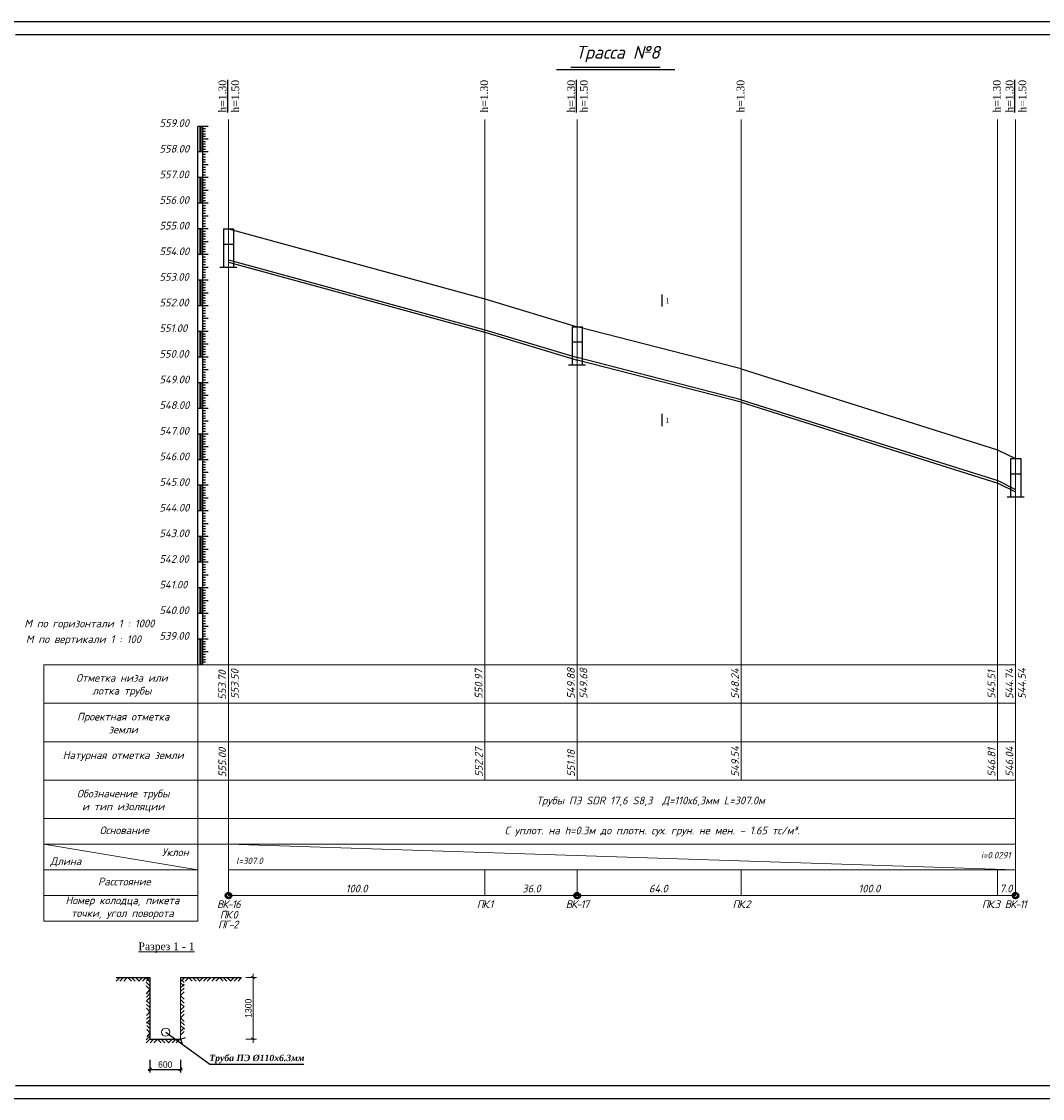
# Model space of a CAD drawing. Extents: x 0 to 361260, y 0 to 4201817.
# Tile 63 of 256: x 360172 to 360570, y 4195221 to 4195641. Entities that reach past the tile are written whole.
import ezdxf

# ---------------------------------------------------------------- set-up
doc = ezdxf.new("R2010")
doc.units = 0
doc.header["$LTSCALE"] = 0.5
doc.header["$MEASUREMENT"] = 0
for name, color, linetype in [('_PP_TAB', 7, 'Continuous'), ('Layer6', 28, 'Continuous'), ('TXT', 7, 'Continuous'), ('Водопровод 10', 7, 'Continuous')]:
    doc.layers.add(name, color=color, linetype=linetype)
doc.styles.add('Arial Gyr', font='arial.ttf')
doc.styles.add('IsoK', font='isocpeui.ttf')
doc.styles.add('TIMES', font='times.ttf')
doc.styles.add('TimesNew', font='times.ttf', dxfattribs={"height": 2.5})

# ---------------------------------------------------------------- blocks, each defined once
blk = doc.blocks.new('_Oblique')
at = {"color": 0, "linetype": 'ByBlock', "lineweight": -2}
blk.add_line((-0.5, -0.5), (0.5, 0.5), dxfattribs=at)

msp = doc.modelspace()

# ---------------------------------------------------------------- linework, layer by layer
at = {"ltscale": 2}
for p, q in [((360149.526, 4195641.3), (360776.215, 4195641.3)), ((360169.526, 4195636.3), (360771.344, 4195636.3)), ((360169.526, 4195226.3), (360771.344, 4195226.3)), ((360149.526, 4195221.3), (360776.215, 4195221.3))]:
    msp.add_line(p, q, dxfattribs=at)
at = {"color": 7}
for p, q in [((360380.437, 4195622.555), (360426.712, 4195622.555)), ((360386.126, 4195623.555), (360420.884, 4195623.555))]:
    msp.add_line(p, q, dxfattribs=at)
at = {"color": 132, "lineweight": 20, "ltscale": 0.13, "true_color": 0x00c2c2}
for p, q in [((360252.572, 4195310.421), (360252.572, 4195603.149)), ((360352.572, 4195345.421), (360352.572, 4195603.149)), ((360388.572, 4195345.421), (360388.572, 4195603.149)), ((360452.572, 4195345.421), (360452.572, 4195603.149)), ((360552.572, 4195345.421), (360552.572, 4195603.149)), ((360559.572, 4195345.421), (360559.572, 4195603.149)), ((360180.572, 4195390.421), (360180.572, 4195290.421)), ((360180.572, 4195390.421), (360240.572, 4195390.421)), ((360252.572, 4195390.421), (360240.572, 4195390.421)), ((360240.572, 4195390.421), (360240.572, 4195290.421)), ((360559.572, 4195390.421), (360252.572, 4195390.421)), ((360180.572, 4195375.421), (360240.572, 4195375.421)), ((360252.572, 4195375.421), (360240.572, 4195375.421)), ((360559.572, 4195375.421), (360252.572, 4195375.421)), ((360180.572, 4195360.421), (360252.572, 4195360.421)), ((360252.572, 4195360.421), (360559.572, 4195360.421)), ((360180.572, 4195345.421), (360240.572, 4195345.421)), ((360252.572, 4195345.421), (360240.572, 4195345.421)), ((360559.572, 4195345.421), (360252.572, 4195345.421)), ((360559.572, 4195345.421), (360559.572, 4195310.421)), ((360180.572, 4195330.421), (360240.572, 4195330.421)), ((360252.572, 4195330.421), (360240.572, 4195330.421)), ((360559.572, 4195330.421), (360252.572, 4195330.421)), ((360180.572, 4195320.421), (360240.572, 4195320.421)), ((360180.572, 4195320.421), (360240.572, 4195310.421)), ((360252.572, 4195320.421), (360240.572, 4195320.421)), ((360559.572, 4195320.421), (360252.572, 4195320.421)), ((360252.572, 4195320.421), (360252.572, 4195300.421)), ((360252.572, 4195320.421), (360559.572, 4195310.421)), ((360180.572, 4195310.421), (360240.572, 4195310.421)), ((360559.572, 4195310.421), (360252.572, 4195310.421)), ((360252.572, 4195310.421), (360252.572, 4195300.421)), ((360352.572, 4195310.421), (360352.572, 4195300.421)), ((360388.572, 4195310.421), (360388.572, 4195300.421)), ((360452.572, 4195310.421), (360452.572, 4195300.421)), ((360552.572, 4195310.421), (360552.572, 4195300.421)), ((360559.572, 4195310.421), (360559.572, 4195300.421)), ((360180.572, 4195300.421), (360240.572, 4195300.421)), ((360559.572, 4195300.421), (360252.572, 4195300.421)), ((360180.572, 4195290.421), (360240.572, 4195290.421))]:
    msp.add_line(p, q, dxfattribs=at)
at = {"linetype": 'Continuous'}
msp.add_line((360242.572, 4195486.421), (360242.572, 4195487.321), dxfattribs=at)
at = {"color": 4, "lineweight": 20, "ltscale": 0.13}
msp.add_line((360180.572, 4195300.421), (360240.572, 4195300.421), dxfattribs=at)
at = {"ltscale": 0.5}
for p, q in [((360210.149, 4195268.483), (360208.73, 4195267.039)), ((360208.806, 4195268.479), (360221.883, 4195268.479)), ((360211.64, 4195268.483), (360210.221, 4195267.039)), ((360213.064, 4195268.479), (360211.712, 4195267.039)), ((360213.276, 4195268.483), (360214.695, 4195267.039)), ((360214.767, 4195268.483), (360216.186, 4195267.039)), ((360216.258, 4195268.483), (360217.677, 4195267.039)), ((360218.968, 4195268.483), (360217.549, 4195267.039)), ((360220.459, 4195268.483), (360219.04, 4195267.039)), ((360221.883, 4195266.755), (360220.418, 4195268.152)), ((360221.905, 4195265.263), (360220.441, 4195266.661)), ((360221.883, 4195268.479), (360220.531, 4195267.039)), ((360221.883, 4195268.479), (360221.883, 4195244.479)), ((360233.896, 4195268.479), (360245.714, 4195268.479)), ((360233.896, 4195267.846), (360235.222, 4195266.551)), ((360235.557, 4195268.479), (360234.138, 4195267.035)), ((360237.048, 4195268.479), (360235.629, 4195267.035)), ((360237.039, 4195268.479), (360238.458, 4195267.035)), ((360238.531, 4195268.479), (360239.95, 4195267.035)), ((360240.022, 4195268.479), (360241.441, 4195267.035)), ((360242.731, 4195268.479), (360241.312, 4195267.035)), ((360244.222, 4195268.479), (360242.804, 4195267.035)), ((360245.714, 4195268.479), (360244.295, 4195267.035)), ((360245.883, 4195268.479), (360257.701, 4195268.479)), ((360247.544, 4195268.479), (360246.125, 4195267.035)), ((360249.035, 4195268.479), (360247.616, 4195267.035)), ((360249.026, 4195268.479), (360250.445, 4195267.035)), ((360250.518, 4195268.479), (360251.937, 4195267.035)), ((360252.009, 4195268.479), (360253.428, 4195267.035)), ((360254.718, 4195268.479), (360253.299, 4195267.035)), ((360256.209, 4195268.479), (360254.79, 4195267.035)), ((360257.701, 4195268.479), (360256.282, 4195267.035)), ((360221.927, 4195263.781), (360220.426, 4195262.068)), ((360221.927, 4195263.772), (360220.463, 4195265.17)), ((360233.896, 4195266.359), (360235.227, 4195265.059)), ((360233.896, 4195264.471), (360235.267, 4195265.826)), ((360233.896, 4195262.975), (360235.271, 4195264.335)), ((360233.896, 4195261.479), (360235.276, 4195262.843)), ((360221.883, 4195262.223), (360220.527, 4195260.85)), ((360221.883, 4195260.71), (360220.549, 4195259.359)), ((360221.883, 4195258.201), (360220.549, 4195259.359)), ((360233.837, 4195261.429), (360233.841, 4195261.424)), ((360233.837, 4195261.42), (360233.841, 4195261.424)), ((360233.896, 4195261.37), (360235.285, 4195260.014)), ((360233.896, 4195259.884), (360235.29, 4195258.523)), ((360233.896, 4195258.397), (360235.294, 4195257.032)), ((360221.883, 4195256.742), (360220.569, 4195257.996)), ((360221.883, 4195255.108), (360220.591, 4195256.505)), ((360221.883, 4195255.108), (360220.62, 4195253.68)), ((360233.896, 4195255.778), (360235.294, 4195257.16)), ((360233.896, 4195254.282), (360235.299, 4195255.669)), ((360233.896, 4195252.754), (360235.303, 4195254.178)), ((360221.883, 4195253.436), (360220.629, 4195252.189)), ((360221.883, 4195251.936), (360220.638, 4195250.698)), ((360221.883, 4195250.053), (360220.677, 4195251.203)), ((360233.882, 4195251.263), (360235.343, 4195249.862)), ((360233.896, 4195252.754), (360235.325, 4195251.353)), ((360221.883, 4195245.649), (360220.46, 4195244.208)), ((360221.883, 4195248.583), (360220.7, 4195249.712)), ((360221.883, 4195246.887), (360220.722, 4195248.221)), ((360221.883, 4195246.887), (360220.763, 4195245.392)), ((360228.079, 4195247.139), (360245.306, 4195234.643)), ((360233.873, 4195247.451), (360235.312, 4195248.875)), ((360233.877, 4195245.96), (360235.317, 4195247.384)), ((360233.9, 4195249.772), (360235.361, 4195248.371)), ((360221.887, 4195244.483), (360220.468, 4195243.039)), ((360221.883, 4195244.479), (360233.883, 4195244.479)), ((360223.379, 4195244.483), (360221.96, 4195243.039)), ((360224.87, 4195244.483), (360223.451, 4195243.039)), ((360224.861, 4195244.483), (360226.28, 4195243.039)), ((360226.353, 4195244.483), (360227.771, 4195243.039)), ((360227.844, 4195244.483), (360229.263, 4195243.039)), ((360230.553, 4195244.483), (360229.134, 4195243.039)), ((360232.044, 4195244.483), (360230.625, 4195243.039)), ((360233.535, 4195244.483), (360232.117, 4195243.039)), ((360233.877, 4195244.477), (360235.804, 4195245.098)), ((360233.881, 4195244.485), (360234.535, 4195242.569)), ((360221.883, 4195236.315), (360221.883, 4195231.395)), ((360233.883, 4195236.315), (360233.883, 4195231.395)), ((360245.306, 4195234.643), (360281.893, 4195234.643)), ((360221.258, 4195232.645), (360234.508, 4195232.645))]:
    msp.add_line(p, q, dxfattribs=at)
at = {"linetype": 'Continuous', "lineweight": 5}
for p, q in [((360221.883, 4195244.479), (360221.883, 4195268.479)), ((360233.896, 4195244.483), (360233.896, 4195268.479))]:
    msp.add_line(p, q, dxfattribs=at)
at = {"lineweight": 15, "ltscale": 0.5}
for p, q in [((360259.291, 4195268.479), (360263.443, 4195268.479)), ((360261.528, 4195268.922), (360262.778, 4195268.122)), ((360262.193, 4195269.907), (360262.193, 4195242.981)), ((360259.38, 4195244.479), (360263.443, 4195244.479)), ((360261.5, 4195244.922), (360262.75, 4195244.122)), ((360221.883, 4195236.315), (360221.883, 4195231.395)), ((360233.883, 4195236.315), (360233.883, 4195231.395))]:
    msp.add_line(p, q, dxfattribs=at)
at = {"color": 0, "lineweight": 15, "ltscale": 0.5}
msp.add_circle((360228.079, 4195247.139), 1.587, dxfattribs=at)
at = {"layer": '_PP_TAB', "ltscale": 5000}
for p, q in [((360250.552, 4195560.421), (360250.552, 4195545.421)), ((360250.552, 4195560.421), (360254.552, 4195560.421)), ((360254.552, 4195560.421), (360254.552, 4195545.421)), ((360250.552, 4195554.523), (360254.552, 4195554.523)), ((360255.872, 4195545.421), (360249.233, 4195545.421)), ((360386.552, 4195522.221), (360386.552, 4195507.221)), ((360386.552, 4195522.221), (360390.552, 4195522.221)), ((360390.552, 4195522.221), (360390.552, 4195507.221)), ((360386.552, 4195516.323), (360390.552, 4195516.323)), ((360391.872, 4195507.221), (360385.233, 4195507.221)), ((360557.552, 4195470.821), (360557.552, 4195455.821)), ((360557.552, 4195470.821), (360561.552, 4195470.821)), ((360561.552, 4195470.821), (360561.552, 4195455.821)), ((360557.552, 4195464.923), (360561.552, 4195464.923)), ((360562.872, 4195455.821), (360556.233, 4195455.821))]:
    msp.add_line(p, q, dxfattribs=at)
at = {"layer": '_PP_TAB', "color": 0, "ltscale": 10}
for p, q in [((360252.572, 4195560.421), (360352.572, 4195533.121)), ((360352.572, 4195533.121), (360388.572, 4195522.221)), ((360452.572, 4195505.821), (360388.572, 4195522.221)), ((360452.572, 4195505.821), (360552.572, 4195474.285)), ((360552.572, 4195474.285), (360559.572, 4195470.821))]:
    msp.add_line(p, q, dxfattribs=at)
at = {"layer": '_PP_TAB', "color": 176, "lineweight": 25, "ltscale": 5000}
for p, q in [((360252.592, 4195548.421), (360352.592, 4195521.121)), ((360252.592, 4195547.421), (360352.592, 4195520.121)), ((360352.592, 4195521.121), (360388.592, 4195510.221)), ((360352.592, 4195520.121), (360388.592, 4195509.221)), ((360452.592, 4195493.821), (360388.592, 4195510.221)), ((360452.592, 4195492.821), (360388.592, 4195509.221)), ((360452.592, 4195493.821), (360552.592, 4195462.285)), ((360452.592, 4195492.821), (360552.592, 4195461.285)), ((360552.592, 4195462.285), (360559.592, 4195458.821)), ((360552.592, 4195461.285), (360559.592, 4195457.821))]:
    msp.add_line(p, q, dxfattribs=at)
at = {"layer": 'TXT'}
for p, q in [((360240.572, 4195390.421), (360240.572, 4195600.421)), ((360242.572, 4195600.421), (360240.572, 4195600.421)), ((360241.372, 4195600.421), (360241.372, 4195590.421)), ((360241.572, 4195600.421), (360241.572, 4195590.421)), ((360241.772, 4195600.421), (360241.772, 4195590.421)), ((360242.572, 4195390.421), (360242.572, 4195600.421)), ((360244.572, 4195600.421), (360242.572, 4195600.421)), ((360243.572, 4195599.421), (360242.572, 4195599.421)), ((360243.572, 4195598.421), (360242.572, 4195598.421)), ((360243.572, 4195597.421), (360242.572, 4195597.421)), ((360243.572, 4195596.421), (360242.572, 4195596.421)), ((360244.572, 4195595.421), (360242.572, 4195595.421)), ((360243.572, 4195594.421), (360242.572, 4195594.421)), ((360242.572, 4195590.421), (360240.572, 4195590.421)), ((360243.572, 4195593.421), (360242.572, 4195593.421)), ((360243.572, 4195592.421), (360242.572, 4195592.421)), ((360243.572, 4195591.421), (360242.572, 4195591.421)), ((360244.572, 4195590.421), (360242.572, 4195590.421)), ((360243.572, 4195589.421), (360242.572, 4195589.421)), ((360243.572, 4195588.421), (360242.572, 4195588.421)), ((360243.572, 4195587.421), (360242.572, 4195587.421)), ((360243.572, 4195586.421), (360242.572, 4195586.421)), ((360244.572, 4195585.421), (360242.572, 4195585.421)), ((360243.572, 4195584.421), (360242.572, 4195584.421)), ((360243.572, 4195583.421), (360242.572, 4195583.421)), ((360243.572, 4195582.421), (360242.572, 4195582.421)), ((360242.572, 4195580.421), (360240.572, 4195580.421)), ((360242.572, 4195580.421), (360240.572, 4195580.421)), ((360241.372, 4195580.421), (360241.372, 4195570.421)), ((360241.572, 4195580.421), (360241.572, 4195570.421)), ((360241.772, 4195580.421), (360241.772, 4195570.421)), ((360243.572, 4195581.421), (360242.572, 4195581.421)), ((360244.572, 4195580.421), (360242.572, 4195580.421)), ((360244.572, 4195580.421), (360242.572, 4195580.421)), ((360243.572, 4195579.421), (360242.572, 4195579.421)), ((360243.572, 4195578.421), (360242.572, 4195578.421)), ((360243.572, 4195577.421), (360242.572, 4195577.421)), ((360243.572, 4195576.421), (360242.572, 4195576.421)), ((360244.572, 4195575.421), (360242.572, 4195575.421)), ((360243.572, 4195574.421), (360242.572, 4195574.421)), ((360243.572, 4195573.421), (360242.572, 4195573.421)), ((360242.572, 4195570.421), (360240.572, 4195570.421)), ((360243.572, 4195572.421), (360242.572, 4195572.421)), ((360243.572, 4195571.421), (360242.572, 4195571.421)), ((360244.572, 4195570.421), (360242.572, 4195570.421)), ((360243.572, 4195569.421), (360242.572, 4195569.421)), ((360243.572, 4195568.421), (360242.572, 4195568.421)), ((360243.572, 4195567.421), (360242.572, 4195567.421)), ((360243.572, 4195566.421), (360242.572, 4195566.421)), ((360244.572, 4195565.421), (360242.572, 4195565.421)), ((360243.572, 4195564.421), (360242.572, 4195564.421)), ((360243.572, 4195563.421), (360242.572, 4195563.421)), ((360243.572, 4195562.421), (360242.572, 4195562.421)), ((360243.572, 4195561.421), (360242.572, 4195561.421)), ((360242.572, 4195560.421), (360240.572, 4195560.421)), ((360241.372, 4195560.421), (360241.372, 4195550.421)), ((360241.572, 4195560.421), (360241.572, 4195550.421)), ((360241.772, 4195560.421), (360241.772, 4195550.421)), ((360244.572, 4195560.421), (360242.572, 4195560.421)), ((360243.572, 4195559.421), (360242.572, 4195559.421)), ((360243.572, 4195558.421), (360242.572, 4195558.421)), ((360243.572, 4195557.421), (360242.572, 4195557.421)), ((360243.572, 4195556.421), (360242.572, 4195556.421)), ((360244.572, 4195555.421), (360242.572, 4195555.421)), ((360243.572, 4195554.421), (360242.572, 4195554.421)), ((360243.572, 4195553.421), (360242.572, 4195553.421)), ((360243.572, 4195552.421), (360242.572, 4195552.421)), ((360242.572, 4195550.421), (360240.572, 4195550.421)), ((360243.572, 4195551.421), (360242.572, 4195551.421)), ((360244.572, 4195550.421), (360242.572, 4195550.421)), ((360243.572, 4195549.421), (360242.572, 4195549.421)), ((360243.572, 4195548.421), (360242.572, 4195548.421)), ((360243.572, 4195547.421), (360242.572, 4195547.421)), ((360243.572, 4195546.421), (360242.572, 4195546.421)), ((360244.572, 4195545.421), (360242.572, 4195545.421)), ((360243.572, 4195544.421), (360242.572, 4195544.421)), ((360242.572, 4195540.421), (360240.572, 4195540.421)), ((360241.372, 4195540.421), (360241.372, 4195530.421)), ((360241.572, 4195540.421), (360241.572, 4195530.421)), ((360241.772, 4195540.421), (360241.772, 4195530.421)), ((360243.572, 4195543.421), (360242.572, 4195543.421)), ((360243.572, 4195542.421), (360242.572, 4195542.421)), ((360243.572, 4195541.421), (360242.572, 4195541.421)), ((360244.572, 4195540.421), (360242.572, 4195540.421)), ((360243.572, 4195539.421), (360242.572, 4195539.421)), ((360243.572, 4195538.421), (360242.572, 4195538.421)), ((360243.572, 4195537.421), (360242.572, 4195537.421)), ((360243.572, 4195536.421), (360242.572, 4195536.421)), ((360244.572, 4195535.421), (360242.572, 4195535.421)), ((360243.572, 4195534.421), (360242.572, 4195534.421)), ((360243.572, 4195533.421), (360242.572, 4195533.421)), ((360243.572, 4195532.421), (360242.572, 4195532.421)), ((360243.572, 4195531.421), (360242.572, 4195531.421)), ((360242.572, 4195530.421), (360240.572, 4195530.421)), ((360244.572, 4195530.421), (360242.572, 4195530.421)), ((360243.572, 4195529.421), (360242.572, 4195529.421)), ((360243.572, 4195528.421), (360242.572, 4195528.421)), ((360243.572, 4195527.421), (360242.572, 4195527.421)), ((360243.572, 4195526.421), (360242.572, 4195526.421)), ((360244.572, 4195525.421), (360242.572, 4195525.421)), ((360243.572, 4195524.421), (360242.572, 4195524.421)), ((360243.572, 4195523.421), (360242.572, 4195523.421)), ((360242.572, 4195520.421), (360240.572, 4195520.421)), ((360241.372, 4195520.421), (360241.372, 4195510.421)), ((360241.572, 4195520.421), (360241.572, 4195510.421)), ((360241.772, 4195520.421), (360241.772, 4195510.421)), ((360243.572, 4195522.421), (360242.572, 4195522.421)), ((360243.572, 4195521.421), (360242.572, 4195521.421)), ((360244.572, 4195520.421), (360242.572, 4195520.421)), ((360243.572, 4195519.421), (360242.572, 4195519.421)), ((360243.572, 4195518.421), (360242.572, 4195518.421)), ((360243.572, 4195517.421), (360242.572, 4195517.421)), ((360243.572, 4195516.421), (360242.572, 4195516.421)), ((360244.572, 4195515.421), (360242.572, 4195515.421)), ((360243.572, 4195514.421), (360242.572, 4195514.421)), ((360242.572, 4195510.421), (360240.572, 4195510.421)), ((360243.572, 4195513.421), (360242.572, 4195513.421)), ((360243.572, 4195512.421), (360242.572, 4195512.421)), ((360243.572, 4195511.421), (360242.572, 4195511.421)), ((360244.572, 4195510.421), (360242.572, 4195510.421)), ((360243.572, 4195509.421), (360242.572, 4195509.421)), ((360243.572, 4195508.421), (360242.572, 4195508.421)), ((360243.572, 4195507.421), (360242.572, 4195507.421)), ((360243.572, 4195506.421), (360242.572, 4195506.421)), ((360244.572, 4195505.421), (360242.572, 4195505.421)), ((360243.572, 4195504.421), (360242.572, 4195504.421)), ((360243.572, 4195503.421), (360242.572, 4195503.421)), ((360243.572, 4195502.421), (360242.572, 4195502.421)), ((360242.572, 4195500.421), (360240.572, 4195500.421)), ((360241.372, 4195500.421), (360241.372, 4195490.421)), ((360241.572, 4195500.421), (360241.572, 4195490.421)), ((360241.772, 4195500.421), (360241.772, 4195490.421)), ((360243.572, 4195501.421), (360242.572, 4195501.421)), ((360244.572, 4195500.421), (360242.572, 4195500.421)), ((360243.572, 4195499.421), (360242.572, 4195499.421)), ((360243.572, 4195498.421), (360242.572, 4195498.421)), ((360243.572, 4195497.421), (360242.572, 4195497.421)), ((360243.572, 4195496.421), (360242.572, 4195496.421)), ((360244.572, 4195495.421), (360242.572, 4195495.421)), ((360243.572, 4195494.421), (360242.572, 4195494.421)), ((360243.572, 4195493.421), (360242.572, 4195493.421)), ((360242.572, 4195490.421), (360240.572, 4195490.421)), ((360243.572, 4195492.421), (360242.572, 4195492.421)), ((360243.572, 4195491.421), (360242.572, 4195491.421)), ((360244.572, 4195490.421), (360242.572, 4195490.421)), ((360243.572, 4195489.421), (360242.572, 4195489.421)), ((360243.572, 4195488.421), (360242.572, 4195488.421)), ((360243.572, 4195487.421), (360242.572, 4195487.421)), ((360243.572, 4195486.421), (360242.572, 4195486.421)), ((360244.572, 4195485.421), (360242.572, 4195485.421)), ((360243.572, 4195484.421), (360242.572, 4195484.421)), ((360243.572, 4195483.421), (360242.572, 4195483.421)), ((360243.572, 4195482.421), (360242.572, 4195482.421)), ((360243.572, 4195481.421), (360242.572, 4195481.421)), ((360242.572, 4195480.421), (360240.572, 4195480.421)), ((360241.372, 4195480.421), (360241.372, 4195470.421)), ((360241.572, 4195480.421), (360241.572, 4195470.421)), ((360241.772, 4195480.421), (360241.772, 4195470.421)), ((360244.572, 4195480.421), (360242.572, 4195480.421)), ((360243.572, 4195479.421), (360242.572, 4195479.421)), ((360243.572, 4195478.421), (360242.572, 4195478.421)), ((360243.572, 4195477.421), (360242.572, 4195477.421)), ((360243.572, 4195476.421), (360242.572, 4195476.421)), ((360244.572, 4195475.421), (360242.572, 4195475.421)), ((360243.572, 4195474.421), (360242.572, 4195474.421)), ((360243.572, 4195473.421), (360242.572, 4195473.421)), ((360243.572, 4195472.421), (360242.572, 4195472.421)), ((360242.572, 4195470.421), (360240.572, 4195470.421)), ((360243.572, 4195471.421), (360242.572, 4195471.421)), ((360244.572, 4195470.421), (360242.572, 4195470.421)), ((360243.572, 4195469.421), (360242.572, 4195469.421)), ((360243.572, 4195468.421), (360242.572, 4195468.421)), ((360243.572, 4195467.421), (360242.572, 4195467.421)), ((360243.572, 4195466.421), (360242.572, 4195466.421)), ((360244.572, 4195465.421), (360242.572, 4195465.421)), ((360243.572, 4195464.421), (360242.572, 4195464.421)), ((360242.572, 4195460.421), (360240.572, 4195460.421)), ((360241.372, 4195460.421), (360241.372, 4195450.421)), ((360241.572, 4195460.421), (360241.572, 4195450.421)), ((360241.772, 4195460.421), (360241.772, 4195450.421)), ((360243.572, 4195463.421), (360242.572, 4195463.421)), ((360243.572, 4195462.421), (360242.572, 4195462.421)), ((360243.572, 4195461.421), (360242.572, 4195461.421)), ((360244.572, 4195460.421), (360242.572, 4195460.421)), ((360243.572, 4195459.421), (360242.572, 4195459.421)), ((360243.572, 4195458.421), (360242.572, 4195458.421)), ((360243.572, 4195457.421), (360242.572, 4195457.421)), ((360243.572, 4195456.421), (360242.572, 4195456.421)), ((360244.572, 4195455.421), (360242.572, 4195455.421)), ((360243.572, 4195454.421), (360242.572, 4195454.421)), ((360243.572, 4195453.421), (360242.572, 4195453.421)), ((360243.572, 4195452.421), (360242.572, 4195452.421)), ((360243.572, 4195451.421), (360242.572, 4195451.421)), ((360242.572, 4195450.421), (360240.572, 4195450.421)), ((360244.572, 4195450.421), (360242.572, 4195450.421)), ((360243.572, 4195449.421), (360242.572, 4195449.421)), ((360243.572, 4195448.421), (360242.572, 4195448.421)), ((360243.572, 4195447.421), (360242.572, 4195447.421)), ((360243.572, 4195446.421), (360242.572, 4195446.421)), ((360244.572, 4195445.421), (360242.572, 4195445.421)), ((360243.572, 4195444.421), (360242.572, 4195444.421)), ((360243.572, 4195443.421), (360242.572, 4195443.421)), ((360242.572, 4195440.421), (360240.572, 4195440.421)), ((360242.572, 4195440.421), (360240.572, 4195440.421)), ((360241.372, 4195440.421), (360241.372, 4195430.421)), ((360241.572, 4195440.421), (360241.572, 4195430.421)), ((360241.772, 4195440.421), (360241.772, 4195430.421)), ((360243.572, 4195442.421), (360242.572, 4195442.421)), ((360243.572, 4195441.421), (360242.572, 4195441.421)), ((360244.572, 4195440.421), (360242.572, 4195440.421)), ((360244.572, 4195440.421), (360242.572, 4195440.421)), ((360243.572, 4195439.421), (360242.572, 4195439.421)), ((360243.572, 4195438.421), (360242.572, 4195438.421)), ((360243.572, 4195437.421), (360242.572, 4195437.421)), ((360243.572, 4195436.421), (360242.572, 4195436.421)), ((360244.572, 4195435.421), (360242.572, 4195435.421)), ((360242.572, 4195430.421), (360240.572, 4195430.421)), ((360243.572, 4195434.421), (360242.572, 4195434.421)), ((360243.572, 4195433.421), (360242.572, 4195433.421)), ((360243.572, 4195432.421), (360242.572, 4195432.421)), ((360243.572, 4195431.421), (360242.572, 4195431.421)), ((360244.572, 4195430.421), (360242.572, 4195430.421)), ((360244.572, 4195430.421), (360242.572, 4195430.421)), ((360243.572, 4195429.421), (360242.572, 4195429.421)), ((360243.572, 4195428.421), (360242.572, 4195428.421)), ((360243.572, 4195427.421), (360242.572, 4195427.421)), ((360243.572, 4195426.421), (360242.572, 4195426.421)), ((360244.572, 4195425.421), (360242.572, 4195425.421)), ((360243.572, 4195424.421), (360242.572, 4195424.421)), ((360243.572, 4195423.421), (360242.572, 4195423.421)), ((360243.572, 4195422.421), (360242.572, 4195422.421)), ((360242.572, 4195420.421), (360240.572, 4195420.421)), ((360241.372, 4195420.421), (360241.372, 4195410.421)), ((360241.572, 4195420.421), (360241.572, 4195410.421)), ((360241.772, 4195420.421), (360241.772, 4195410.421)), ((360243.572, 4195421.421), (360242.572, 4195421.421)), ((360244.572, 4195420.421), (360242.572, 4195420.421)), ((360244.572, 4195420.421), (360242.572, 4195420.421)), ((360243.572, 4195419.421), (360242.572, 4195419.421)), ((360243.572, 4195418.421), (360242.572, 4195418.421)), ((360243.572, 4195417.421), (360242.572, 4195417.421)), ((360243.572, 4195416.421), (360242.572, 4195416.421)), ((360244.572, 4195415.421), (360242.572, 4195415.421)), ((360243.572, 4195414.421), (360242.572, 4195414.421)), ((360242.572, 4195410.421), (360240.572, 4195410.421)), ((360243.572, 4195413.421), (360242.572, 4195413.421)), ((360243.572, 4195412.421), (360242.572, 4195412.421)), ((360243.572, 4195411.421), (360242.572, 4195411.421)), ((360244.572, 4195410.421), (360242.572, 4195410.421)), ((360244.572, 4195410.421), (360242.572, 4195410.421)), ((360243.572, 4195409.421), (360242.572, 4195409.421)), ((360243.572, 4195408.421), (360242.572, 4195408.421)), ((360243.572, 4195407.421), (360242.572, 4195407.421)), ((360243.572, 4195406.421), (360242.572, 4195406.421)), ((360244.572, 4195405.421), (360242.572, 4195405.421)), ((360243.572, 4195404.421), (360242.572, 4195404.421)), ((360243.572, 4195403.421), (360242.572, 4195403.421)), ((360243.572, 4195402.421), (360242.572, 4195402.421)), ((360243.572, 4195401.421), (360242.572, 4195401.421)), ((360242.572, 4195400.421), (360240.572, 4195400.421)), ((360241.372, 4195400.421), (360241.372, 4195390.421)), ((360241.572, 4195400.421), (360241.572, 4195390.421)), ((360241.772, 4195400.421), (360241.772, 4195390.421)), ((360244.572, 4195400.421), (360242.572, 4195400.421)), ((360243.572, 4195399.421), (360242.572, 4195399.421)), ((360243.572, 4195398.421), (360242.572, 4195398.421)), ((360243.572, 4195397.421), (360242.572, 4195397.421)), ((360243.572, 4195396.421), (360242.572, 4195396.421)), ((360244.572, 4195395.421), (360242.572, 4195395.421)), ((360243.572, 4195394.421), (360242.572, 4195394.421)), ((360243.572, 4195393.421), (360242.572, 4195393.421)), ((360243.572, 4195392.421), (360242.572, 4195392.421)), ((360243.572, 4195391.421), (360242.572, 4195391.421))]:
    msp.add_line(p, q, dxfattribs=at)
at = {"layer": 'Водопровод 10', "color": 0, "linetype": 'Continuous', "lineweight": -2}
for p, q in [((360421.538, 4195534.904, -909.055), (360421.538, 4195530.2, -909.055)), ((360421.538, 4195488.256, -909.055), (360421.538, 4195483.552, -909.055))]:
    msp.add_line(p, q, dxfattribs=at)

# ---------------------------------------------------------------- block references
at = {"lineweight": 15, "ltscale": 0.5, "xscale": 1.25, "yscale": 1.25, "zscale": 1.25}
msp.add_blockref('_Oblique', (360221.883, 4195232.645), dxfattribs=at)
at = {"lineweight": 15, "ltscale": 0.5, "xscale": 1.25, "yscale": 1.25, "zscale": 1.25, "rotation": 180}
msp.add_blockref('_Oblique', (360233.883, 4195232.645), dxfattribs=at)

# ---------------------------------------------------------------- texts
at = {"color": 0, "linetype": 'Continuous', "lineweight": 30, "style": 'IsoK'}
for s, p in [('559.00', (360225.599, 4195600.194, -909.055)), ('558.00', (360225.599, 4195590.194, -909.055)), ('557.00', (360225.599, 4195580.194, -909.055)), ('556.00', (360225.599, 4195570.194, -909.055)), ('555.00', (360225.599, 4195560.194, -909.055)), ('554.00', (360225.599, 4195550.194, -909.055)), ('553.00', (360225.599, 4195540.194, -909.055)), ('552.00', (360225.599, 4195530.194, -909.055)), ('551.00', (360225.599, 4195520.194, -909.055)), ('550.00', (360225.599, 4195510.194, -909.055)), ('549.00', (360225.599, 4195500.194, -909.055)), ('548.00', (360225.599, 4195490.194, -909.055)), ('547.00', (360225.599, 4195480.194, -909.055)), ('546.00', (360225.599, 4195470.194, -909.055)), ('545.00', (360225.599, 4195460.194, -909.055)), ('544.00', (360225.599, 4195450.194, -909.055)), ('543.00', (360225.599, 4195440.194, -909.055)), ('542.00', (360225.599, 4195430.194, -909.055)), ('541.00', (360225.599, 4195420.194, -909.055)), ('540.00', (360225.599, 4195410.194, -909.055)), ('539.00', (360225.599, 4195400.194, -909.055))]:
    msp.add_text(s, height=3, dxfattribs=at).set_placement(p)
at = {"linetype": 'Continuous', "lineweight": 30, "style": 'IsoK'}
for s, p in [('553.70', (360251.637, 4195376.74, -899.224)), ('553.50', (360256.508, 4195377.093, -899.224)), ('550.97', (360351.637, 4195377.093, -899.224)), ('549.88', (360387.637, 4195377.093, -899.224)), ('549.68', (360392.508, 4195377.093, -899.224)), ('548.24', (360451.637, 4195377.093, -899.224)), ('545.51', (360551.637, 4195377.093, -899.224)), ('544.74', (360558.637, 4195377.093, -899.224)), ('544.54', (360563.508, 4195377.093, -899.224)), ('552.27', (360351.663, 4195346.721, -902.841)), ('551.18', (360387.663, 4195346.721, -902.841)), ('549.54', (360451.663, 4195346.721, -902.841)), ('546.04', (360558.663, 4195346.721, -902.841)), ('555.00', (360251.663, 4195346.524, -902.841)), ('546.81', (360551.663, 4195346.721, -902.841))]:
    msp.add_text(s, height=3, rotation=90, dxfattribs=at).set_placement(p)
at = {"lineweight": 30, "ltscale": 0.13, "char_height": 3, "width": 16.68843, "attachment_point": 5, "rotation": 90}
for insert in [(360352.312, 4195612.161), (360452.312, 4195612.161), (360552.312, 4195612.161)]:
    msp.add_mtext('{\\fTimes New Roman|b0|i0|c204|p18;h=1.30}', dxfattribs=dict(at, insert=insert))
at = {"lineweight": 30, "ltscale": 0.13, "char_height": 3}
for s, insert, width, attachment_point in [('{\\fISOCPEUR|b0|i1|c204|p34;М\\fISOCPEUR|b0|i1|c0|p34; \\fISOCPEUR|b0|i1|c204|p34;по\\fISOCPEUR|b0|i1|c0|p34; \\fISOCPEUR|b0|i1|c204|p34;горизонтали\\fISOCPEUR|b0|i1|c0|p34; 1 : 1000\\fTimes New Roman|b0|i0|c204|p18; }', (360198.311, 4195406.129), 65.93338, 5), ('{\\fISOCPEUR|b0|i1|c204|p34;М\\fISOCPEUR|b0|i1|c0|p34; \\fISOCPEUR|b0|i1|c204|p34;по\\fISOCPEUR|b0|i1|c0|p34; \\fISOCPEUR|b0|i1|c204|p34;вертикали\\fISOCPEUR|b0|i1|c0|p34; 1 : 100}', (360195.986, 4195399.999), 50.2234, 5), ('{\\fISOCPEUR|b0|i1|c204|p34;Отметка\\fISOCPEUR|b0|i1|c0|p34; \\fISOCPEUR|b0|i1|c204|p34;низа\\fISOCPEUR|b0|i1|c0|p34; \\fISOCPEUR|b0|i1|c204|p34;или\\fISOCPEUR|b0|i1|c0|p34; \\P\\fISOCPEUR|b0|i1|c204|p34;лотка\\fISOCPEUR|b0|i1|c0|p34; \\fISOCPEUR|b0|i1|c204|p34;трубы}', (360210.97, 4195382.412), 47.55856, 5), ('{\\fISOCPEUR|b0|i1|c204|p34;Проектная\\fISOCPEUR|b0|i1|c0|p34; \\fISOCPEUR|b0|i1|c204|p34;отметка\\fISOCPEUR|b0|i1|c0|p34; \\fISOCPEUR|b0|i1|c204|p34;земли}', (360211.492, 4195371.693), 45.79479, 2), ('{\\fISOCPEUR|b0|i1|c204|p34;Натурная\\fISOCPEUR|b0|i1|c0|p34; \\fISOCPEUR|b0|i1|c204|p34;отметка\\fISOCPEUR|b0|i1|c0|p34; \\fISOCPEUR|b0|i1|c204|p34;земли}', (360211.492, 4195356.693), 45.79479, 2), ('{\\fISOCPEUR|b0|i1|c204|p34;Обозначение\\fISOCPEUR|b0|i1|c0|p34; \\fISOCPEUR|b0|i1|c204|p34;трубы\\fISOCPEUR|b0|i1|c0|p34; \\P\\fISOCPEUR|b0|i1|c204|p34;и\\fISOCPEUR|b0|i1|c0|p34; \\fISOCPEUR|b0|i1|c204|p34;тип\\fISOCPEUR|b0|i1|c0|p34; \\fISOCPEUR|b0|i1|c204|p34;изоляции}', (360211.492, 4195341.693), 45.79479, 2), ('{\\fISOCPEUR|b0|i1|c204|p34;Основание}', (360211.938, 4195327.381), 45.79479, 2), ('{\\fISOCPEUR|b0|i1|c204|p34;Уклон}', (360231.803, 4195318.799), 11.41864, 2), ('{\\fISOCPEUR|b0|i1|c204|p34;Длина}', (360189.077, 4195315.311), 11.755, 2), ('{\\fISOCPEUR|b0|i1|c204|p34;Расстояние}', (360211.938, 4195307.381), 21.16194, 2), ('{\\fISOCPEUR|b0|i1|c204|p34;100.0}', (360302.518, 4195303.153), 6, 5), ('{\\fISOCPEUR|b0|i1|c204|p34;36.0}', (360370.729, 4195303.153), 6, 5), ('{\\fISOCPEUR|b0|i1|c204|p34;64.0}', (360420.225, 4195303.153), 6, 5), ('{\\fISOCPEUR|b0|i1|c204|p34;100.0}', (360502.518, 4195303.153), 6, 5), ('{\\fISOCPEUR|b0|i1|c204|p34;Номер\\fISOCPEUR|b0|i1|c0|p34; \\fISOCPEUR|b0|i1|c204|p34;колодца\\fISOCPEUR|b0|i1|c0|p34;, \\fISOCPEUR|b0|i1|c204|p34;пикета\\fISOCPEUR|b0|i1|c0|p34;\\P\\fISOCPEUR|b0|i1|c204|p34;точки\\fISOCPEUR|b0|i1|c0|p34;, \\fISOCPEUR|b0|i1|c204|p34;угол\\fISOCPEUR|b0|i1|c0|p34; \\fISOCPEUR|b0|i1|c204|p34;поворота}', (360211.194, 4195300.057), 48.43374, 2)]:
    msp.add_mtext(s, dxfattribs=dict(at, insert=insert, width=width, attachment_point=attachment_point))
at = {"ltscale": 0.5, "char_height": 2.53034, "attachment_point": 3, "rotation": 0.00438}
for s, insert, width in [('{\\fISOCPEUR|b0|i1|c204|p34;i=0.0291}', (360557.624, 4195317.423, -355.014), 11.68277), ('{\\fISOCPEUR|b0|i1|c204|p34;l=307.0}', (360265.957, 4195315.217), 11.91263)]:
    msp.add_mtext(s, dxfattribs=dict(at, insert=insert, width=width))
at = {"color": 0, "lineweight": 20, "insert": (360252.52, 4195292.967, -909.055), "char_height": 3, "width": 8.62545, "attachment_point": 5, "style": 'TIMES', "bg_fill": 2}
msp.add_mtext('{\\fISOCPEUR|b0|i1|c204|p34;\\T0.85;ПК.0}', dxfattribs=at)
at = {"color": 0, "lineweight": 15, "insert": (360228.379, 4195282.129), "char_height": 3, "width": 20.87289, "attachment_point": 2}
msp.add_mtext('{\\fSylfaen|b0|i0|c204|p18;\\LРазрез 1 - 1}', dxfattribs=at)
at = {"color": 0, "lineweight": 30, "insert": (360260.318, 4195256.479), "char_height": 2.5, "width": 7.525, "attachment_point": 5, "rotation": 90}
msp.add_mtext('1300', dxfattribs=at)
at = {"color": 0, "ltscale": 0.5, "insert": (360263.623, 4195236.697), "char_height": 2.5, "width": 45.13292, "attachment_point": 5}
msp.add_mtext('{\\fTimes New Roman|b1|i1|c204|p18;Труба ПЭ Ø110х6.3мм }', dxfattribs=at)
at = {"ltscale": 0.5, "insert": (360227.883, 4195234.52), "char_height": 2.5, "attachment_point": 5}
msp.add_mtext('600', dxfattribs=at)
at = {"layer": 'Layer6', "color": 7, "lineweight": 5, "attachment_point": 5, "style": 'Arial Gyr'}
for s, insert, char_height, width in [('{\\fISOCPEUR|b0|i1|c204|p34;Трасса №8}', (360404.426, 4195628.614, 254.812), 5, 37.78422), ('{\\fISOCPEUR|b0|i1|c204|p34;Трубы \\C0;ПЭ\\C7; SDR 17,6 S8,3  Д=110х6,3мм L=307.0м}', (360417.233, 4195337.103, 254.812), 3, 93.88), ('{\\fISOCPEUR|b0|i1|c204|p34;С уплот. на h=0.3м до плотн. сух. грун. не мен. - 1.65 тс/м³.}', (360417.781, 4195325.421), 3, 272.94724)]:
    msp.add_mtext(s, dxfattribs=dict(at, insert=insert, char_height=char_height, width=width))
at = {"layer": 'TXT', "char_height": 3, "width": 12.33714, "attachment_point": 5, "rotation": 90}
for insert in [(360252.738, 4195612.161), (360388.738, 4195612.161), (360559.738, 4195612.161)]:
    msp.add_mtext('{\\fTimes New Roman|b0|i0|c204|p18;\\Lh=1.30\\l\\Ph=1.50}', dxfattribs=dict(at, insert=insert))
at = {"layer": 'Водопровод 10', "color": 0, "style": 'TimesNew'}
for p in [(360423.057, 4195531.409, -909.055), (360423.057, 4195484.761, -909.055)]:
    msp.add_text('1', height=2.016, dxfattribs=at).set_placement(p)

# ---------------------------------------------------------------- next in the draw order: texts
at = {"color": 0, "lineweight": 20, "char_height": 3, "width": 8.62545, "attachment_point": 5, "style": 'TIMES', "bg_fill": 2}
for s, insert in [('{\\fISOCPEUR|b0|i1|c204|p34;\\T0.85;ВК-16}', (360252.52, 4195297.052, -909.055)), ('{\\fISOCPEUR|b0|i1|c204|p34;\\T0.85;ПК.1}', (360352.52, 4195297.052, -909.055)), ('{\\fISOCPEUR|b0|i1|c204|p34;\\T0.85;ВК-17}', (360388.52, 4195297.052, -909.055)), ('{\\fISOCPEUR|b0|i1|c204|p34;\\T0.85;ПК.2}', (360452.52, 4195297.052, -909.055)), ('{\\fISOCPEUR|b0|i1|c204|p34;\\T0.85;ПК.3}', (360549.788, 4195297.052, -909.055))]:
    msp.add_mtext(s, dxfattribs=dict(at, insert=insert))

# ---------------------------------------------------------------- next in the draw order: linework, layer by layer
at = {"linetype": 'Continuous', "lineweight": 50}
for centre in [(360252.572, 4195300.421), (360388.572, 4195300.421)]:
    msp.add_circle(centre, 1, dxfattribs=at)

# ---------------------------------------------------------------- next in the draw order: texts
at = {"lineweight": 30, "ltscale": 0.13, "insert": (360555.792, 4195303.153), "char_height": 3, "width": 6, "attachment_point": 5}
msp.add_mtext('{\\fISOCPEUR|b0|i1|c204|p34;7.0}', dxfattribs=at)
at = {"color": 0, "lineweight": 20, "insert": (360252.292, 4195289.132), "char_height": 3, "width": 8.62545, "attachment_point": 5, "style": 'TIMES', "bg_fill": 2}
msp.add_mtext('{\\fISOCPEUR|b0|i1|c204|p34;\\T0.85;\\C1;ПГ-2}', dxfattribs=at)

# ---------------------------------------------------------------- next in the draw order: texts
at = {"color": 0, "lineweight": 20, "insert": (360559.52, 4195297.052, -909.055), "char_height": 3, "width": 8.62545, "attachment_point": 5, "style": 'TIMES', "bg_fill": 2}
msp.add_mtext('{\\fISOCPEUR|b0|i1|c204|p34;\\T0.85;ВК-11}', dxfattribs=at)

# ---------------------------------------------------------------- next in the draw order: linework, layer by layer
at = {"linetype": 'Continuous', "lineweight": 50}
msp.add_circle((360559.572, 4195300.421), 1, dxfattribs=at)

doc.saveas('drawing.dxf')
